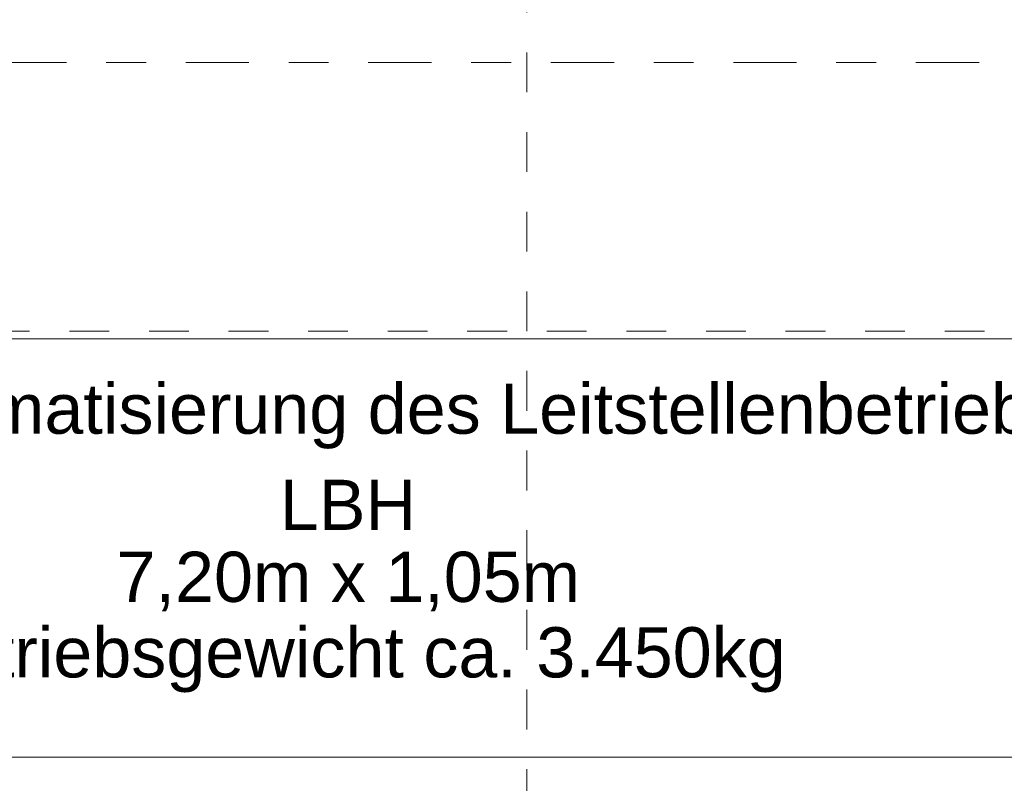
# Model space of a CAD drawing. Header units: metres. Extents: x -45.2 to 14.3, y -31.8 to 10.2.
# Tile 54 of 152: x -33.7 to -31.2, y -2.5 to -0.6. Entities that reach past the tile are written whole.
import ezdxf

# ---------------------------------------------------------------- set-up
doc = ezdxf.new("R2010")
doc.units = ezdxf.units.M
doc.header["$LTSCALE"] = 0.05
doc.linetypes.add('Achsen 01', pattern=[5.291531, 3.175, -1.058062, 0.352704, -0.705764])
doc.linetypes.add('Raster 01', pattern=[2, 1, -1])
doc.layers.add('075_Raumlufttechnische Anlage-Beschriftung', color=7, linetype='Continuous', lineweight=9)
doc.layers.add('AV1-Schnitt Achsen', color=7, linetype='Achsen 01', lineweight=18)
doc.layers.add('075_Raumlufttechnische Anlage-Lüftungsanlage', color=7, linetype='Continuous', lineweight=18, true_color=0x555555)
doc.layers.add('AV1-Raster', color=7, linetype='Raster 01', lineweight=9, true_color=0xa6a6a6)
doc.styles.add('Arial', font='arial.ttf')

msp = doc.modelspace()

# ---------------------------------------------------------------- linework, layer by layer
at = {"layer": '075_Raumlufttechnische Anlage-Lüftungsanlage'}
msp.add_lwpolyline([(-36.4511, -1.3696), (-29.2499, -1.3696), (-29.2499, -2.4195), (-36.4511, -2.4195)], close=True, dxfattribs=at)
at = {"layer": 'AV1-Raster'}
for p, q in [((-32.4, -22.95), (-32.4, 1.35)), ((1.35, -1.35), (-40.5, -1.35))]:
    msp.add_line(p, q, dxfattribs=at)
at = {"layer": 'AV1-Schnitt Achsen'}
msp.add_line((-43.35, -0.675), (4.2, -0.675), dxfattribs=at)

# ---------------------------------------------------------------- texts
at = {"layer": '075_Raumlufttechnische Anlage-Beschriftung', "color": 253, "true_color": 0xa0a0a4, "char_height": 0.12609, "attachment_point": 7, "style": 'Arial'}
for s, insert in [('Luftgerät zur Teilklimatisierung des Leitstellenbetriebsraumes', (-35.2474, -1.6456)), ('LBH', (-33.0212, -1.8492)), ('7,20m x 1,05m', (-33.4315, -2.0534)), ('Betriebsgewicht ca. 3.450kg', (-33.9526, -2.2576))]:
    msp.add_mtext(s, dxfattribs=dict(at, insert=insert))

doc.saveas('drawing.dxf')
